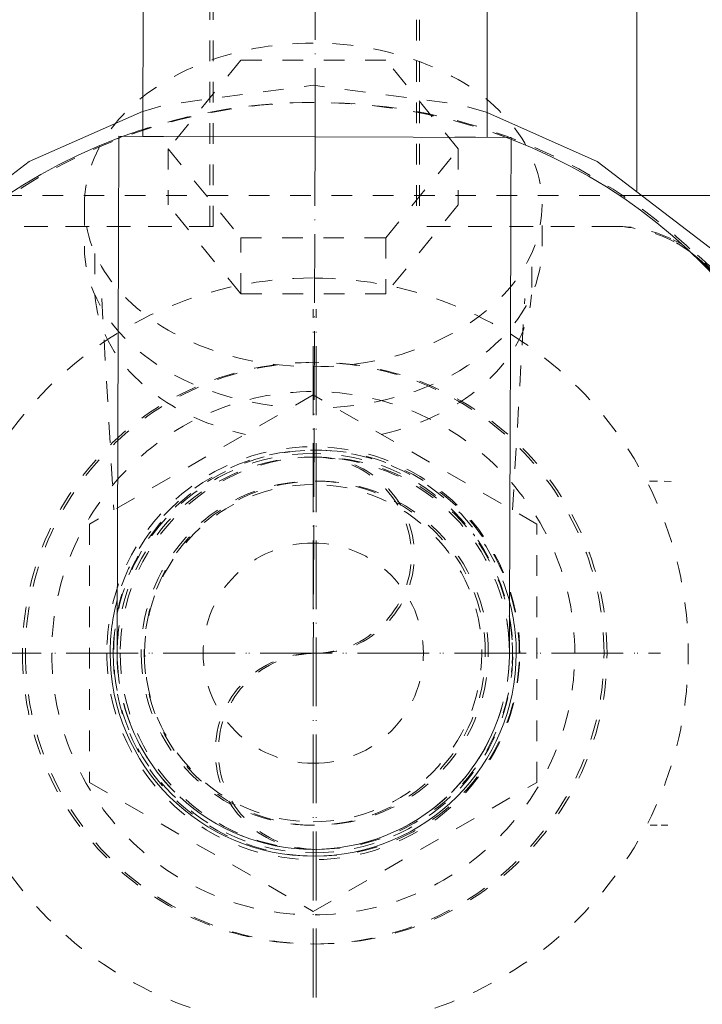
# Model space of a CAD drawing. Header units: millimetres. Extents: x 9824119 to 13672909, y -72394 to 462135.
# Tile 110 of 256: x 10119298 to 10119398, y -2407 to -2264. Entities that reach past the tile are written whole.
import ezdxf

# ---------------------------------------------------------------- set-up
doc = ezdxf.new("R2010")
doc.units = ezdxf.units.MM
doc.linetypes.add('ADSK_Осевая', pattern=[14, 10, -2, 0, -2])
doc.linetypes.add('ADSK_Скрыто', pattern=[6, 3, -3])
for name, color, linetype, lineweight in [('A-DETL-HDLN', 7, 'ADSK_Скрыто', 9), ('M-EQPM', 7, 'Continuous', 18), ('P-PIPE', 7, 'Continuous', 18), ('P-PIPE-CNTR', 7, 'ADSK_Осевая', 18)]:
    doc.layers.add(name, color=color, linetype=linetype, lineweight=lineweight)
doc.styles.add('ISOCPEUR', font='isocpeui.ttf')

# ---------------------------------------------------------------- blocks, each defined once
blk = doc.blocks.new('ADSK_СтальСварка_Отвод_ГОСТ17375-2001 - Исполнение 2-V101-В_Этаж 01_Отопление')
at = {"layer": 'P-PIPE', "color": 1, "true_color": 0xff0000}
for p, q in [((28618.85, -12981.02), (28590.35, -12980.93)), ((28647.35, -12981.12), (28618.85, -12981.02))]:
    blk.add_line(p, q, dxfattribs=at)
at = {"layer": 'P-PIPE', "color": 1, "true_color": 0xff0000, "flags": 128}
for points in [[(28590.35, -12980.93), (28590.34, -12983.93), (28590.33, -12986.92), (28590.32, -12989.91), (28590.31, -12992.88), (28590.3, -12995.83), (28590.29, -12998.76), (28590.28, -13001.66), (28590.27, -13004.52), (28590.26, -13007.35), (28590.25, -13010.13), (28590.24, -13012.87), (28590.23, -13015.56), (28590.22, -13018.19), (28590.21, -13020.77), (28590.2, -13023.28), (28590.2, -13025.72), (28590.19, -13028.09), (28590.18, -13030.38), (28590.17, -13032.6), (28590.17, -13034.73), (28590.16, -13036.78), (28590.15, -13038.73), (28590.15, -13040.6), (28590.14, -13042.37), (28590.13, -13044.04), (28590.13, -13045.61), (28590.12, -13047.07), (28590.12, -13048.44), (28590.11, -13049.69), (28590.11, -13050.83), (28590.11, -13051.86), (28590.1, -13052.78), (28590.1, -13053.58), (28590.1, -13054.27), (28590.1, -13054.84), (28590.1, -13055.29), (28590.09, -13055.62), (28590.09, -13055.83), (28590.09, -13055.92), (28590.09, -13055.93)], [(28647.09, -13056.12), (28647.09, -13056.06), (28647.09, -13055.88), (28647.09, -13055.58), (28647.1, -13055.16), (28647.1, -13054.63), (28647.1, -13053.97), (28647.1, -13053.2), (28647.11, -13052.31), (28647.11, -13051.31), (28647.11, -13050.2), (28647.12, -13048.98), (28647.12, -13047.65), (28647.13, -13046.21), (28647.13, -13044.67), (28647.14, -13043.02), (28647.14, -13041.28), (28647.15, -13039.44), (28647.16, -13037.51), (28647.16, -13035.48), (28647.17, -13033.37), (28647.18, -13031.18), (28647.19, -13028.91), (28647.19, -13026.56), (28647.2, -13024.14), (28647.21, -13021.64), (28647.22, -13019.09), (28647.23, -13016.47), (28647.24, -13013.8), (28647.25, -13011.07), (28647.25, -13008.3), (28647.26, -13005.48), (28647.27, -13002.62), (28647.28, -12999.73), (28647.29, -12996.81), (28647.3, -12993.87), (28647.31, -12990.9), (28647.32, -12987.92), (28647.33, -12984.93), (28647.34, -12981.93), (28647.35, -12981.12)]]:
    blk.add_lwpolyline(points, dxfattribs=at)
at = {"layer": 'P-PIPE', "color": 1, "true_color": 0xff0000}
for start, end in [(171.9253, 186.0956), (353.5169, 8.6578), (194.8062, 224.8062), (314.8062, 344.8062), (227.0902, 269.8062), (269.8062, 312.9555)]:
    blk.add_arc((28618.59, -13056.02), 28.5, start, end, dxfattribs=at)
blk = doc.blocks.new('TPE 32-230_50Hz_GRUNDFOS_1ph_0_75kW - TPE3 50-180_50_99272439-V61-В_Этаж 01_Отопление')
at = {"layer": 'A-DETL-HDLN', "color": 1, "true_color": 0xff0000}
for p, q in [((28669.59, -13031.04), (28670.59, -13031.1)), ((28670.13, -13080.98), (28669.13, -13081.02))]:
    blk.add_line(p, q, dxfattribs=at)
at = {"layer": 'A-DETL-HDLN', "color": 1, "true_color": 0xff0000, "flags": 128}
for points in [[(28643.89, -12977.5), (28639.95, -12976.34), (28618.59, -12973.52), (28597.24, -12976.34), (28593.83, -12977.33)], [(28668.55, -13031.02), (28668.41, -13031.02), (28668.18, -13031.02), (28667.85, -13031.02), (28667.44, -13031.02)], [(28667.75, -13031.02), (28668.1, -13031.02), (28668.35, -13031.02), (28668.52, -13031.02), (28668.59, -13031.02)], [(28667.54, -13081.02), (28667.94, -13081.02), (28668.24, -13081.02), (28668.45, -13081.02), (28668.57, -13081.02)], [(28668.55, -13081.02), (28668.41, -13081.02), (28668.18, -13081.02), (28667.85, -13081.02)]]:
    blk.add_lwpolyline(points, dxfattribs=at)
at = {"layer": 'M-EQPM', "color": 1, "true_color": 0xff0000}
blk.add_line((28665.59, -12988.99), (28665.59, -12928.65), dxfattribs=at)
blk.add_line((28665.59, -12988.99), (28665.59, -12928.65), dxfattribs=at)
at = {"layer": 'M-EQPM', "color": 1, "true_color": 0xff0000, "flags": 128}
for points in [[(28593.79, -12977.35), (28577.34, -12984.58), (28560.26, -12997.69), (28547.15, -13014.77), (28538.9, -13034.67), (28536.5, -13047.97)], [(28701.09, -13056.02), (28698.28, -13034.67), (28690.04, -13014.77), (28676.93, -12997.69), (28659.84, -12984.58), (28643.94, -12977.52)]]:
    blk.add_lwpolyline(points, dxfattribs=at)
blk = doc.blocks.new('Tecofi_VPI4449-02_Затвор дисковый поворотный с ручкой - Затвор дисковый поворотный с рычагом_VPI 4449-02-V62-В_Этаж 01_Отопление')
at = {"layer": 'A-DETL-HDLN', "color": 1, "true_color": 0xff0000}
for p, q in [((28603.59, -12994.02), (28603.59, -12916.02)), ((28633.59, -12916.02), (28633.59, -12994.02)), ((28603.59, -12994.02), (28575.09, -12994.02)), ((28662.09, -12994.02), (28633.59, -12994.02))]:
    blk.add_line(p, q, dxfattribs=at)
for centre, radius, start, end in [((28662.09, -13013.02), 19, 61.9489, 90), ((28662.09, -13013.02), 19, 60, 60.7895), ((28618.59, -13056.02), 42.25, 360, 180), ((28618.59, -13056.02), 25, 360, 180), ((28618.59, -13056.02), 42.25, 180, 360), ((28618.59, -13056.02), 25, 180, 360)]:
    blk.add_arc(centre, radius, start, end, dxfattribs=at)
at = {"layer": 'P-PIPE', "color": 1, "true_color": 0xff0000}
blk.add_arc((28662.09, -13013.02), 19, 30, 60, dxfattribs=at)
blk = doc.blocks.new('VM_Фланец_ГОСТ 33259-2015 - VM_Фланец_ГОСТ 33259-2015-V132-В_Этаж 01_Отопление')
at = {"layer": 'A-DETL-HDLN'}
for radius, start, end in [(80, 68.7999, 108.0983), (80, 109.138, 110.8109), (29.5, 15, 165)]:
    blk.add_arc((28618.59, -13056.02), radius, start, end, dxfattribs=at)
blk = doc.blocks.new('VM_Фланец_ГОСТ 33259-2015 - VM_Фланец_ГОСТ 33259-2015-V63-В_Этаж 01_Отопление')
at = {"layer": 'A-DETL-HDLN'}
for radius, start, end in [(80, 68.7999, 108.0983), (80, 109.138, 110.8109), (29.5, 15, 165)]:
    blk.add_arc((28618.59, -13056.02), radius, start, end, dxfattribs=at)
at = {"layer": 'P-PIPE', "lineweight": 9}
for radius, start, end in [(80, 108.1339, 109.1024), (80, 110.8466, 180), (80, 360, 68.7643), (29.5, 164.7623, 180), (29.5, 360, 15.2377), (80, 180, 360), (29.5, 180, 360)]:
    blk.add_arc((28618.59, -13056.02), radius, start, end, dxfattribs=at)
blk = doc.blocks.new('Tecofi_VPI4449-02_Затвор дисковый поворотный с ручкой - Затвор дисковый поворотный с рычагом_VPI 4449-02-V133-В_Этаж 01_Отопление')
at = {"layer": 'A-DETL-HDLN', "color": 1, "true_color": 0xff0000}
for p, q in [((28604.03, -12994.02), (28604.03, -12916.02)), ((28634.03, -12916.02), (28634.03, -12994.02)), ((28604.03, -12994.02), (28575.53, -12994.02)), ((28662.53, -12994.02), (28634.03, -12994.02))]:
    blk.add_line(p, q, dxfattribs=at)
for centre, radius, start, end in [((28662.53, -13013.02), 19, 65.0772, 90), ((28662.53, -13013.02), 19, 24.0551, 63.9179), ((28619.03, -13056.02), 42.25, 0, 180), ((28619.03, -13056.02), 25, 0, 180), ((28619.03, -13056.02), 42.25, 180, 0), ((28619.03, -13056.02), 25, 180, 0)]:
    blk.add_arc(centre, radius, start, end, dxfattribs=at)
blk = doc.blocks.new('VM_Фланец_ГОСТ 33259-2015 - VM_Фланец_ГОСТ 33259-2015-V134-В_Этаж 01_Отопление')
at = {"layer": 'A-DETL-HDLN'}
for radius, start, end in [(80, 360, 180), (29.5, 0, 180), (80, 180, 269.703), (29.5, 180, 269.1946), (29.5, 270, 0), (80, 294.9918, 360)]:
    blk.add_arc((28619.03, -13056.02), radius, start, end, dxfattribs=at)
blk = doc.blocks.new('VM_Фланец_ГОСТ 33259-2015 - VM_Фланец_ГОСТ 33259-2015-V135-В_Этаж 01_Отопление')
at = {"layer": 'A-DETL-HDLN'}
for radius, start, end in [(80, 360, 180), (29.5, 0, 180), (80, 180, 269.703), (29.5, 180, 269.1946), (29.5, 270, 0), (80, 294.9918, 360)]:
    blk.add_arc((28619.03, -13056.02), radius, start, end, dxfattribs=at)
blk = doc.blocks.new('Tecofi_CB6441_Клапан обратный межфланцевый - Клапан обратный межфланцевый одностворчатый_CB 5440-V66-В_Этаж 01_Отопление')
at = {"layer": 'A-DETL-HDLN', "color": 1, "true_color": 0xff0000}
for radius, start, end in [(54.5, 90, 270), (54.5, 270, 90), (16, 90, 270), (16, 270, 90)]:
    blk.add_arc((28618.59, -13056.02), radius, start, end, dxfattribs=at)
blk = doc.blocks.new('VM_Фланец_ГОСТ 332591 - VM_Фланец_ГОСТ 33259-2015 2-V136-В_Этаж 01_Отопление')
at = {"layer": 'A-DETL-HDLN'}
for radius, start, end in [(80, 90, 108.0983), (80, 68.7999, 90), (80, 109.138, 110.8109), (38, 360, 180), (29, 90, 270), (29, 270, 90), (24.5, 90, 270), (24.5, 270, 90), (29, 143.281, 144), (29, 36, 36.719), (38, 180, 360)]:
    blk.add_arc((28618.59, -13056.02), radius, start, end, dxfattribs=at)
blk = doc.blocks.new('VM_Фланец_ГОСТ 332591 - VM_Фланец_ГОСТ 33259-2015 2-V137-В_Этаж 01_Отопление')
at = {"layer": 'A-DETL-HDLN'}
for radius, start, end in [(80, 90, 108.0983), (80, 68.7999, 90), (80, 109.138, 110.8109), (24.5, 90, 270), (24.5, 270, 90)]:
    blk.add_arc((28618.59, -13056.02), radius, start, end, dxfattribs=at)
blk = doc.blocks.new('ADSK_Фильтр механический сетчатый муфтовый ВР - Фильтр сетчатый муфтовый ВР-ВР-V155-В_Этаж 01_Отопление')
at = {"layer": 'A-DETL-HDLN', "color": 1, "true_color": 0xff0000}
for p, q in [((28608.06, -12969.86), (28597.52, -12982.77)), ((28629.13, -12969.86), (28608.06, -12969.86)), ((28639.67, -12982.77), (28629.13, -12969.86)), ((28597.52, -12982.77), (28608.06, -12995.67)), ((28597.52, -12982.77), (28597.52, -12990.9)), ((28629.13, -12995.67), (28639.67, -12982.77)), ((28639.67, -12982.77), (28639.67, -12990.9)), ((28585.34, -12990.9), (28585.34, -12996.91)), ((28608.06, -13003.8), (28597.52, -12990.9)), ((28639.67, -12990.9), (28629.13, -13003.8)), ((28651.84, -12996.91), (28651.84, -12990.9)), ((28608.06, -12995.67), (28629.13, -12995.67)), ((28608.06, -13003.8), (28608.06, -12995.67)), ((28629.13, -12995.67), (28629.13, -13003.8)), ((28586.84, -12997.97), (28586.84, -13002.92)), ((28650.34, -13002.92), (28650.34, -12997.97)), ((28629.13, -13003.8), (28608.06, -13003.8)), ((28587.87, -13004.51), (28589.63, -13035.22)), ((28647.56, -13035.22), (28649.32, -13004.51)), ((28618.59, -13018.5), (28586.09, -13037.26)), ((28651.09, -13037.26), (28618.59, -13018.5)), ((28586.09, -13037.26), (28586.09, -13074.79)), ((28651.09, -13074.79), (28651.09, -13037.26)), ((28586.09, -13074.79), (28618.59, -13093.55)), ((28618.59, -13093.55), (28651.09, -13074.79))]:
    blk.add_line(p, q, dxfattribs=at)
for start, end in [(0, 180), (180, 0)]:
    blk.add_arc((28618.59, -13056.02), 30, start, end, dxfattribs=at)
for centre, major_axis, start_param, end_param in [((28618.59, -12990.9), (33.25, 0), 1.570796, 4.712389), ((28618.59, -12990.9), (33.25, 0), 4.712389, 7.853982), ((28618.59, -12996.91), (33.25, 0), 3.141593, 4.624962), ((28618.59, -12996.91), (33.25, 0), 3.141593, 4.625044), ((28618.59, -12996.91), (33.25, 0), 4.799734, 6.283185), ((28618.59, -12996.91), (33.25, 0), 4.799816, 6.283185), ((28618.59, -13002.92), (31.75, 0), 3.187914, 4.396951), ((28618.59, -13002.92), (31.75, 0), 3.187914, 4.396951), ((28618.59, -13002.92), (31.75, 0), 5.027827, 6.236864), ((28618.59, -13002.92), (31.75, 0), 5.027827, 6.236864)]:
    blk.add_ellipse(centre, major_axis=major_axis, ratio=0.707107, start_param=start_param, end_param=end_param, dxfattribs=at)

msp = doc.modelspace()

# ---------------------------------------------------------------- linework, layer by layer
at = {"layer": 'A-DETL-HDLN', "color": 1, "true_color": 0xff0000}
for p, q in [((10119316.34, -2280.72), (10119321.01, -2280.73)), ((10119361.67, -2280.8), (10119366.34, -2280.81)), ((10119388.73, -2289.27), (10119278.14, -2289.27))]:
    msp.add_line(p, q, dxfattribs=at)
for centre, radius, start, end in [((10119341.09, -2355.77), 28.5, 4.1009, 175.6214), ((10119341.09, -2355.77), 28.5, 4.1009, 175.6214), ((10119341.09, -2355.77), 28.5, 4.1009, 175.6214), ((10119341.09, -2355.77), 28.5, 4.1009, 175.6214), ((10119341.53, -2355.77), 28.5, 3.922, 180), ((10119341.09, -2341.52), 14.25, 270, 90), ((10119341.09, -2341.52), 14.25, 270, 90), ((10119341.09, -2341.52), 14.25, 270, 90), ((10119341.09, -2341.52), 14.25, 270, 90), ((10119341.53, -2341.52), 14.25, 270, 90), ((10119341.53, -2355.77), 28.5, 0, 3.1411), ((10119341.53, -2355.77), 28.5, 180, 270.1475), ((10119341.09, -2370.02), 14.25, 90, 270), ((10119341.09, -2370.02), 14.25, 90, 270), ((10119341.09, -2370.02), 14.25, 90, 270), ((10119341.09, -2370.02), 14.25, 90, 270), ((10119341.53, -2370.02), 14.25, 90, 270), ((10119341.53, -2355.77), 28.5, 356.9849, 0), ((10119341.09, -2355.77), 28.5, 182.8131, 270), ((10119341.09, -2355.77), 28.5, 182.8131, 270), ((10119341.09, -2355.77), 28.5, 182.8131, 270), ((10119341.09, -2355.77), 28.5, 182.8131, 270), ((10119341.09, -2355.77), 28.5, 315.4883, 357.1005), ((10119341.09, -2355.77), 28.5, 315.4883, 357.1005), ((10119341.09, -2355.77), 28.5, 315.4883, 357.1005), ((10119341.09, -2355.77), 28.5, 315.4883, 357.1005), ((10119341.53, -2355.77), 28.5, 318.2276, 356.184), ((10119341.53, -2355.77), 28.5, 270.9285, 317.4466), ((10119341.09, -2355.77), 28.5, 270.4883, 315), ((10119341.09, -2355.77), 28.5, 270.4883, 315), ((10119341.09, -2355.77), 28.5, 270.4883, 315), ((10119341.09, -2355.77), 28.5, 270.4883, 315)]:
    msp.add_arc(centre, radius, start, end, dxfattribs=at)
at = {"layer": 'P-PIPE', "color": 1, "true_color": 0xff0000}
for p, q in [((10119316.44, -2225.24), (10119316.34, -2280.72)), ((10119366.34, -2280.81), (10119366.44, -2225.33)), ((10119428, -2289.27), (10119388.78, -2289.27))]:
    msp.add_line(p, q, dxfattribs=at)
for start, end in [(175.7238, 180), (0, 3.9986), (180, 182.7107), (357.2028, 0)]:
    msp.add_arc((10119341.09, -2355.77), 28.5, start, end, dxfattribs=at)
at = {"layer": 'P-PIPE-CNTR', "color": 1, "true_color": 0xff0000}
for p, q in [((10119341.34, -2280.77), (10119341.38, -2260.29)), ((10119341.34, -2280.77), (10119341.09, -2355.77)), ((10119341.09, -2405.77), (10119341.09, -2305.77)), ((10119341.09, -2405.77), (10119341.09, -2305.77)), ((10119341.09, -2405.77), (10119341.09, -2305.77)), ((10119341.09, -2405.77), (10119341.09, -2305.77)), ((10119341.09, -2405.77), (10119341.09, -2305.77)), ((10119341.53, -2405.77), (10119341.53, -2305.77)), ((10119291.09, -2355.77), (10119391.09, -2355.77)), ((10119291.09, -2355.77), (10119391.09, -2355.77)), ((10119291.09, -2355.77), (10119391.09, -2355.77)), ((10119291.09, -2355.77), (10119391.09, -2355.77)), ((10119291.09, -2355.77), (10119391.09, -2355.77)), ((10119291.53, -2355.77), (10119391.53, -2355.77))]:
    msp.add_line(p, q, dxfattribs=at)

# ---------------------------------------------------------------- block references
at = {"layer": 'A-DETL-HDLN', "color": 1, "true_color": 0xff0000}
for name in ['TPE 32-230_50Hz_GRUNDFOS_1ph_0_75kW - TPE3 50-180_50_99272439-V61-В_Этаж 01_Отопление', 'Tecofi_VPI4449-02_Затвор дисковый поворотный с ручкой - Затвор дисковый поворотный с рычагом_VPI 4449-02-V62-В_Этаж 01_Отопление', 'Tecofi_VPI4449-02_Затвор дисковый поворотный с ручкой - Затвор дисковый поворотный с рычагом_VPI 4449-02-V133-В_Этаж 01_Отопление', 'ADSK_Фильтр механический сетчатый муфтовый ВР - Фильтр сетчатый муфтовый ВР-ВР-V155-В_Этаж 01_Отопление', 'Tecofi_CB6441_Клапан обратный межфланцевый - Клапан обратный межфланцевый одностворчатый_CB 5440-V66-В_Этаж 01_Отопление']:
    msp.add_blockref(name, (10090722.49, 10700.26), dxfattribs=at)
at = {"layer": 'A-DETL-HDLN'}
for name in ['VM_Фланец_ГОСТ 33259-2015 - VM_Фланец_ГОСТ 33259-2015-V63-В_Этаж 01_Отопление', 'VM_Фланец_ГОСТ 33259-2015 - VM_Фланец_ГОСТ 33259-2015-V134-В_Этаж 01_Отопление', 'VM_Фланец_ГОСТ 33259-2015 - VM_Фланец_ГОСТ 33259-2015-V135-В_Этаж 01_Отопление', 'VM_Фланец_ГОСТ 332591 - VM_Фланец_ГОСТ 33259-2015 2-V136-В_Этаж 01_Отопление', 'VM_Фланец_ГОСТ 33259-2015 - VM_Фланец_ГОСТ 33259-2015-V132-В_Этаж 01_Отопление', 'VM_Фланец_ГОСТ 332591 - VM_Фланец_ГОСТ 33259-2015 2-V137-В_Этаж 01_Отопление']:
    msp.add_blockref(name, (10090722.49, 10700.26), dxfattribs=at)
at = {"layer": 'P-PIPE', "color": 1, "true_color": 0xff0000}
msp.add_blockref('ADSK_СтальСварка_Отвод_ГОСТ17375-2001 - Исполнение 2-V101-В_Этаж 01_Отопление', (10090722.49, 10700.26), dxfattribs=at)

# ---------------------------------------------------------------- texts
at = {"char_height": 300, "attachment_point": 1, "style": 'ISOCPEUR'}
for s, insert, width in [('\\pi13638.10589;{\\fISOCPEUR|b0|i0|c204|p34;\\H1.66667x;\\L\\C7;\\P\\pi10874.35036;\\H1.1x;Общие указания\\l\\P\\pi13638.10589;\\P\\pi-900,l1200,t1200;\\H0.72727x;1.^IПроект выполнен на основании задания заказчика и задания на проектирование архитектурно-строительных чертежей.\\P2.^IПроект соответствует действующим нормам :\\P\\pl900,t900;\\fSymbol|b0|i0|c2|p18;·^I\\fISOCPEUR|b0|i0|c204|p34;КМК 2. 04.05-97* "Отопление, вентиляция и кондиционирование воздуха".\\P\\fSymbol|b0|i0|c2|p18;·^I\\fISOCPEUR|b0|i0|c204|p34;ШНК 2.08.02-09* "Общественные здания и сооружение" \\P\\fSymbol|b0|i0|c2|p18;·^I\\fISOCPEUR|b0|i0|c204|p34;КМК 2.01.01-94 "Климатические и физико-геологические данные для проектирования".\\P\\fSymbol|b0|i0|c2|p18;·^I\\fISOCPEUR|b0|i0|c204|p34;КМК 2.01.04-97* "Строительная теплотехника".\\P\\fSymbol|b0|i0|c2|p18;·^I\\fISOCPEUR|b0|i0|c204|p34;ГОСТ 21.602-2003 "Правила выполнения рабочей документации отопления, вентиляции и кондиционирования".\\P\\fSymbol|b0|i0|c2|p18;·^I\\fISOCPEUR|b0|i0|c204|p34;ШНК \\fISOCPEUR|b0|i0|c186|p34;2.01.02-04\\fISOCPEUR|b0|i0|c204|p34; - \\fISOCPEUR|b0|i0|c186|p34;"\\fISOCPEUR|b0|i0|c204|p34;Пожарная безопасность зданий и сооружений\\fISOCPEUR|b0|i0|c186|p34;"\\fISOCPEUR|b0|i0|c204|p34;;\\P\\pl1200,t1200;3.^I  Расчетные параметры наружного воздуха для проектирования отопления, вентиляции и кондиционирования воздуха приняты по КМК 2.01.01-94.\\P\\pi-300,l300,tz;      Для проектирования отопления, вентиляции и кондиционирования воздуха: \\P\\pl1500,t1500;-^IХолодный  период  года Тн\\fISOCPEUR|b0|i0|c186|p34;=-14.0°C\\fISOCPEUR|b0|i0|c204|p34;; I=-12,4 кДж/кг (Парам. Б);\\P-^IТеплый  период  года Тн=33°C; I=55,7 кДж/кг  (Парам. А);\\P-^IТеплый  период  года Тн=37,5°C; I=65,2 кДж/кг (Парам. Б);\\P-^IСкорость ветра  - V=1,6 м/сек - холодный период;\\P-^IСкорость ветра  - V=1,9 м/сек - теплый  период;\\P-^IПродолжительность отопительного периода  Zот.пер.=129суток;\\P-^IСредняя температура отопительного периода  tот.пер.=2,7°C;\\P-^IБарометрическое давление в районе строительства Рбар=950 Гпа.\\P\\pi600,l0,tz;\\P\\pi11458.1097;\\LТЕПЛОСНАБЖЕНИЕ\\P\\pi13638.10589;\\l\\P\\pi0;\\C0;В качестве источника тепла выбран установленный во дворе здания тепловой насос, рассчитанный на работу в температурном режиме 40–30 °C.^J^JСистема отопления спроектирована как двухтрубная, в ней используются напольный фанкойл.\\P^JОсновным источником тепла является тепловой насос. \\P^JОсновное охлаждение осуществляется с помощью\\Pтепловых насосов. Для отвода конденсата, образующегося в фанкойлах, предусмотрены дренажные трубы. Основные водосточные и обратные трубы выполнены из полипропилена. \\P\\pi600;^JОсновные подающие и обратные трубы выполнены из полипропилена. Слив воды из системы осуществляется через регулировочный узел. Для снижения теплопотерь через трубы выполнены работы по теплоизоляции.\\C7; \\P\\pi12278.10827;\\LОТОПЛЕНИЕ\\l\\P\\pi0;  Для достижения  комфортных условий в зимнее время и компенсации теплопотерь в помещениях установлены \\C0;фанкойл\\C7;ы обеспечивающие в помещениях нормируемую температуру воздуха:\\P\\pi-300,l1500,t1500;-^IКабинет врача +20°C.\\P-^IЗал       +22°C.\\P-^IФизиотерапия     +21°C.\\P\\pi0,l0,tz;   На каждом приборе предусматривается устанавка термостатического клапана и запорного крана. Рекомендуется применить трубопроводы стабильные полипропиленовые. Система теплоснабжения \\C0;фанкойл\\C7;ов двухтрубная с принудительной циркуляцией, горизонтальная. Удаление воздуха осуществляется из воздухоспускных кранов установленных в \\C0;фанкойл\\C7;ах. Все монтажные и наладочные работы проводить в соответствии с нормативными документами и инструкциям фирм-изготовителя.}', (9986122.19, 27067.08), 27276.2118), ('{\\fISOCPEUR|b0|i0|c204|p34;\\C7;^I\\A1;\\L\\P\\pi10515.36534;\\H1.33333x;ВЕНТИЛЯЦИЯ\\P\\pi0;\\l^IВ здании предусмотрена приточно-вытяжная вентиляция с естественным и \\Pмеханическим побуждением, для функционально различных и конструктивно раздельных групп \\Pпомещений.   ^I  \\P^IТакже предусматривается естественная вентиляция с удалением и поступлением воздуха через окна и двери.\\P^IУдаление воздуха из помещений производится с помощью вытяжных решеток.\\P^IМатериал воздуховодов - тонколистовая оцинкованная сталь по ГОСТ 14918-80.\\P^IВоздуховоды систем вытяжной вентиляции выполняются класса "Н" (нормально плотный).\\P^IМонтаж систем вентиляции выполнить в соответствии с \\A0;КМК 3.05.01.-9\\A1;7\\P\\A0;\\L\\P\\pi12075.36144;\\P\\pi7995.37164;ПРИМЕЧАНИЯ (ТЕПЛОСНАБЖЕНИЕ)\\P\\pi-900,l900,t900;\\l1.^IЧертеж читать совместно со спецификацией и с другими разделами проекта.\\P2.^IМонтаж оборудования и трубопроводов производить в соответствии с местными \\P\\pi0;действующими нормами и правилами, и требованиями завода-изготовителя оборудования.\\P\\pi-900;3.^IТрубопроводы системы теплоснабжения радиаторов приняты полипропиленовыми.\\P4.^IНа планах и схемах указаны наружный диаметр и толщина стенки полипропиленовых \\P\\pi0;трубопроводов.\\P\\pi-900;5.^IПриборы и трубопроводы нанесены условно.\\P6.^IУклон трубопроводов выполнить согласно схемам в сторону ближайшего вертикального \\P\\pi0;стояка.\\P\\pi-900;7.^IВсе отметки указаны от уровня пола этажа. \\P8.^IКрепить трубу в штробе каждые 2 метра.\\P9.^IТрубопроводы отопления, прокладываемые в полу покрыть трубчатой тепловой изоляцией \\P\\pi0;из вспученного полителена "Isocom" толщиной 9 мм.\\P\\pi-900;10.^IДиаметры запорно-регулирующей арматуры и фильтров соответствуют диаметру \\P\\pi0;трубопроводов, если не указано иное.\\P\\pi3390,l600,tz;\\P\\pi5455.37799,l0;\\LПРИМЕЧАНИЯ (ВЕНТИЛЯЦИЯ И КОНДИЦИОНИРОВАНИЕ)\\l\\P\\pi-900,l900,t900;1.^IВентиляционные системы показаны условно.\\P2.^IЧертеж читать совместно со спецификацией и остальными разделами проекта \\P3.^IВсе неплотности при пересечении инженерными коммуникациями огнестойких стен, \\P\\pi0;перекрытий и перегородок заделать материалами, соответствующими по степени \\Pогнестойкости пересекаемым ограждениям.\\P\\pi-900;4.^IВ сан-узлах двери не оборудованные переточными решетками, предусмотреть с \\P\\pi0;подрезкой дверного полотна, высота щели не менее 20 мм. Если конструкция дверей не \\Pпозволяет предусмотреть щели в нижней части, то необходимо выполнить установку \\Pжалюзийной решетки в нижней половине двери.\\P\\pi-900;5.^IРазместить все приборы для измерения температуры, давления и скорости потока в \\P\\pi0;доступных местах с прямыми секциями труб или воздуховодов наверху или внизу, \\Pсогласно рекомендациям завода изготовителя для точности показаний.\\P\\pi-900;6.^IУстановить расположение диффузоров, отдушин и вентиляционных решеток согласно \\P\\pi0;архитектурным планам потолка, освещения и другим деталям/узлам потолка и \\Pвыполнить незначительные изменения для обеспечения соответствия.\\P\\pi-900;7.^IМонтаж оборудования выполнить в соответствии с местными нормами и правилами, а \\P\\pi0;так же требованиями завода-изготовителя оборудования \\P\\pi-900;8.^IВсе отметки оборудований даны от пола этажа.\\P}', (10015733.61, 26003.42), 24350.7239)]:
    msp.add_mtext(s, dxfattribs=dict(at, insert=insert, width=width))

doc.saveas('drawing.dxf')
